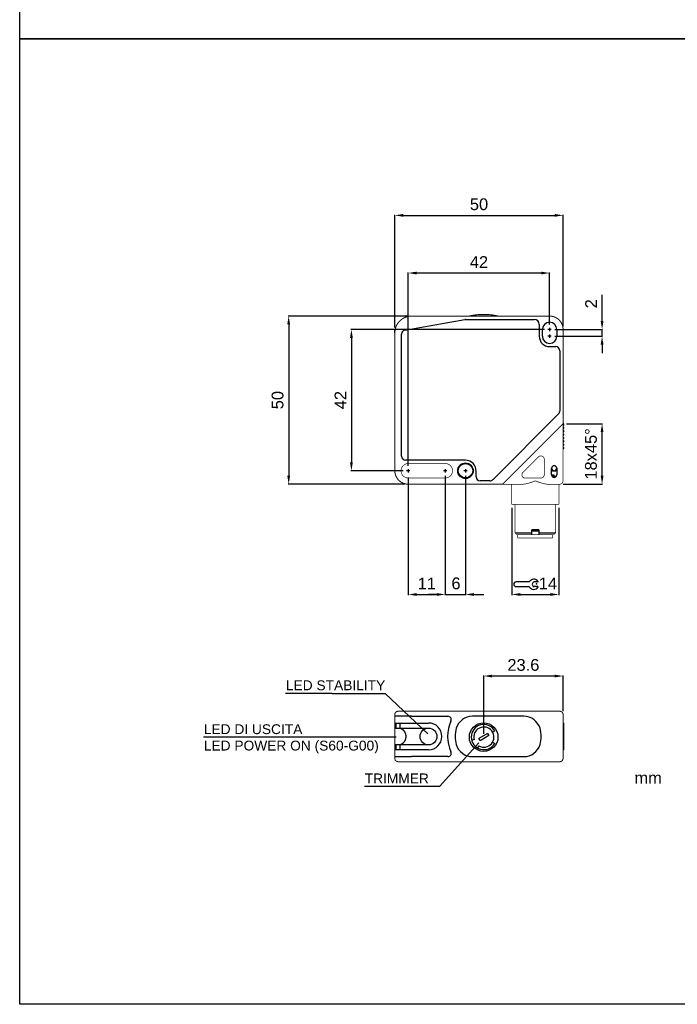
# Model space of a CAD drawing. Extents: x 1850 to 2650, y 921 to 1495.
# Tile 1 of 8: x 1850 to 2046, y 921 to 1214. Entities that reach past the tile are written whole.
import ezdxf

# ---------------------------------------------------------------- set-up
doc = ezdxf.new("R2010")
doc.units = 0
doc.header["$MEASUREMENT"] = 0
doc.linetypes.add('HIDDENNEW00', pattern=[4.5, 3, -1.5])
doc.linetypes.add('TRATTEGGIATA2', pattern=[0.375, 0.25, -0.125])
doc.layers.get('0').update_dxf_attribs({"linetype": 'CONTINUOUS'})
doc.layers.get('DEFPOINTS').update_dxf_attribs({"linetype": 'CONTINUOUS'})
doc.layers.add('DISEGNO', color=3, linetype='HIDDENNEW00')
doc.layers.add('TRATTEGGIO', color=7, linetype='TRATTEGGIATA2')
doc.styles.add('QUOTE', font='ARIAL.TTF', dxfattribs={"height": 3.5})
doc.dimstyles.new('QUOTE', dxfattribs={"dimscale": 0, "dimtxt": 2.5, "dimasz": 2.5, "dimexe": 0.18, "dimexo": 1, "dimgap": 1.5, "dimtad": 1, "dimdec": 1, "dimzin": 0, "dimdsep": 46, "dimtxsty": 'QUOTE', "dimcen": 0.09, "dimadec": 0, "dimazin": 0, "dimtm": -0.1, "dimtfac": 0.5, "dimtdec": 1, "dimtmove": 0, "dimatfit": 0, "dimfxl": 0, "dimtolj": 2, "dimtzin": 0, "dimarcsym": 0})

# ---------------------------------------------------------------- blocks, each defined once
blk = doc.blocks.new('CHIAVE')
at = {"color": 7, "linetype": 'Continuous'}
for p, q in [((-2.1, 0.56), (-6.01, 0.56)), ((0.4, 0.56), (-0.68, 0.56)), ((-6.71, -0.14), (-6.71, -0.15)), ((-6.01, -0.85), (-2.1, -0.85)), ((0.4, -0.85), (-0.68, -0.85))]:
    blk.add_line(p, q, dxfattribs=at)
for centre, radius, start, end in [((-6.01, -0.14), 0.7, 90, 180), ((-0.75, -0.15), 1.52, 35.3821, 152.4178), ((-0.45, -0.15), 0.744, 108.4352, 251.5648), ((0.4, 0.67), 0.112, 270, 35.3821), ((-6.01, -0.15), 0.7, 180, 270), ((-0.75, -0.15), 1.52, 207.5822, 324.6179), ((0.4, -0.96), 0.112, 324.6179, 90)]:
    blk.add_arc(centre, radius, start, end, dxfattribs=at)
at = {"color": 1, "linetype": 'Continuous'}
blk.add_point((0, 0), dxfattribs=at)
blk = doc.blocks.new('*D2')
at = {"layer": 'DEFPOINTS', "color": 0, "linetype": 'ByBlock'}
for p in [(1965.67, 1138.69), (2007.67, 1122.4), (1965.67, 1080.4)]:
    blk.add_point(p, dxfattribs=at)
at = {"layer": 'TRATTEGGIO', "color": 0, "linetype": 'ByBlock', "lineweight": -2}
for p, q in [((1965.67, 1081.4), (1965.67, 1138.87)), ((2007.67, 1123.4), (2007.67, 1138.87)), ((2005.17, 1138.69), (1968.17, 1138.69))]:
    blk.add_line(p, q, dxfattribs=at)
at = {"layer": 'TRATTEGGIO', "color": 0, "linetype": 'ByBlock'}
for points in [[(1968.17, 1139.1), (1968.17, 1138.27), (1965.67, 1138.69)], [(2005.17, 1139.1), (2005.17, 1138.27), (2007.67, 1138.69)]]:
    blk.add_solid(points, dxfattribs=at)
at = {"layer": 'TRATTEGGIO', "color": 0, "linetype": 'ByBlock', "insert": (1986.67, 1141.95), "char_height": 3.5, "attachment_point": 5, "style": 'QUOTE'}
blk.add_mtext('\\A2;42', dxfattribs=at)
blk = doc.blocks.new('*D3')
at = {"layer": 'DEFPOINTS', "color": 0, "linetype": 'ByBlock'}
for p in [(2011.67, 1155.83), (1961.7, 1121.46), (2011.67, 1121.9)]:
    blk.add_point(p, dxfattribs=at)
at = {"layer": 'TRATTEGGIO', "color": 0, "linetype": 'ByBlock', "lineweight": -2}
for p, q in [((1961.7, 1122.46), (1961.7, 1156.01)), ((1964.2, 1155.83), (2009.17, 1155.83)), ((2011.67, 1122.9), (2011.67, 1156.01))]:
    blk.add_line(p, q, dxfattribs=at)
at = {"layer": 'TRATTEGGIO', "color": 0, "linetype": 'ByBlock'}
for points in [[(1964.2, 1156.25), (1964.2, 1155.42), (1961.7, 1155.83)], [(2009.17, 1156.25), (2009.17, 1155.42), (2011.67, 1155.83)]]:
    blk.add_solid(points, dxfattribs=at)
at = {"layer": 'TRATTEGGIO', "color": 0, "linetype": 'ByBlock', "insert": (1986.69, 1159.12), "char_height": 3.5, "attachment_point": 5, "style": 'QUOTE'}
blk.add_mtext('\\A2;50', dxfattribs=at)
blk = doc.blocks.new('*D4')
at = {"layer": 'DEFPOINTS', "color": 0, "linetype": 'ByBlock'}
for p in [(1965.67, 1078.9), (1976.67, 1078.9), (1976.67, 1043.11)]:
    blk.add_point(p, dxfattribs=at)
at = {"layer": 'TRATTEGGIO', "color": 0, "linetype": 'ByBlock', "lineweight": -2}
for p, q in [((1965.67, 1077.9), (1965.67, 1042.93)), ((1976.67, 1077.9), (1976.67, 1042.93)), ((1968.17, 1043.11), (1974.17, 1043.11))]:
    blk.add_line(p, q, dxfattribs=at)
at = {"layer": 'TRATTEGGIO', "color": 0, "linetype": 'ByBlock'}
for points in [[(1968.17, 1043.53), (1968.17, 1042.7), (1965.67, 1043.11)], [(1974.17, 1043.53), (1974.17, 1042.7), (1976.67, 1043.11)]]:
    blk.add_solid(points, dxfattribs=at)
at = {"layer": 'TRATTEGGIO', "color": 0, "linetype": 'ByBlock', "insert": (1971.17, 1046.37), "char_height": 3.5, "attachment_point": 5, "style": 'QUOTE'}
blk.add_mtext('\\A2;11', dxfattribs=at)
blk = doc.blocks.new('*D5')
at = {"layer": 'DEFPOINTS', "color": 0, "linetype": 'ByBlock'}
for p in [(2007.17, 1121.9), (1948.77, 1079.9), (1965.17, 1079.9)]:
    blk.add_point(p, dxfattribs=at)
at = {"layer": 'TRATTEGGIO', "color": 0, "linetype": 'ByBlock', "lineweight": -2}
for p, q in [((2006.17, 1121.9), (1948.59, 1121.9)), ((1948.77, 1119.4), (1948.77, 1082.4)), ((1964.17, 1079.9), (1948.59, 1079.9))]:
    blk.add_line(p, q, dxfattribs=at)
at = {"layer": 'TRATTEGGIO', "color": 0, "linetype": 'ByBlock'}
for points in [[(1948.35, 1119.4), (1949.19, 1119.4), (1948.77, 1121.9)], [(1948.35, 1082.4), (1949.19, 1082.4), (1948.77, 1079.9)]]:
    blk.add_solid(points, dxfattribs=at)
at = {"layer": 'TRATTEGGIO', "color": 0, "linetype": 'ByBlock', "insert": (1945.51, 1100.9), "char_height": 3.5, "attachment_point": 5, "rotation": 90, "style": 'QUOTE'}
blk.add_mtext('\\A2;42', dxfattribs=at)
blk = doc.blocks.new('*D6')
at = {"layer": 'DEFPOINTS', "color": 0, "linetype": 'ByBlock'}
for p in [(1966.67, 1125.9), (1930.13, 1075.9), (1965.67, 1075.9)]:
    blk.add_point(p, dxfattribs=at)
at = {"layer": 'TRATTEGGIO', "color": 0, "linetype": 'ByBlock', "lineweight": -2}
for p, q in [((1965.67, 1125.9), (1929.95, 1125.9)), ((1930.13, 1123.4), (1930.13, 1078.4)), ((1964.67, 1075.9), (1929.95, 1075.9))]:
    blk.add_line(p, q, dxfattribs=at)
at = {"layer": 'TRATTEGGIO', "color": 0, "linetype": 'ByBlock'}
for points in [[(1929.71, 1123.4), (1930.54, 1123.4), (1930.13, 1125.9)], [(1929.71, 1078.4), (1930.54, 1078.4), (1930.13, 1075.9)]]:
    blk.add_solid(points, dxfattribs=at)
at = {"layer": 'TRATTEGGIO', "color": 0, "linetype": 'ByBlock', "insert": (1926.84, 1100.9), "char_height": 3.5, "attachment_point": 5, "rotation": 90, "style": 'QUOTE'}
blk.add_mtext('\\A2;50', dxfattribs=at)
blk = doc.blocks.new('*D7')
at = {"layer": 'DEFPOINTS', "color": 0, "linetype": 'ByBlock'}
for p in [(2008.17, 1121.9), (2023.25, 1121.9), (2008.17, 1119.9)]:
    blk.add_point(p, dxfattribs=at)
at = {"layer": 'TRATTEGGIO', "color": 0, "linetype": 'ByBlock', "lineweight": -2}
for p, q in [((2023.25, 1124.4), (2023.25, 1132.21)), ((2009.17, 1121.9), (2023.43, 1121.9)), ((2023.25, 1119.9), (2023.25, 1121.9)), ((2009.17, 1119.9), (2023.43, 1119.9)), ((2023.25, 1117.4), (2023.25, 1114.9))]:
    blk.add_line(p, q, dxfattribs=at)
at = {"layer": 'TRATTEGGIO', "color": 0, "linetype": 'ByBlock'}
for points in [[(2022.84, 1124.4), (2023.67, 1124.4), (2023.25, 1121.9)], [(2022.84, 1117.4), (2023.67, 1117.4), (2023.25, 1119.9)]]:
    blk.add_solid(points, dxfattribs=at)
at = {"layer": 'TRATTEGGIO', "color": 0, "linetype": 'ByBlock', "insert": (2019.99, 1129.55), "char_height": 3.5, "attachment_point": 5, "rotation": 90, "style": 'QUOTE'}
blk.add_mtext('\\A2;2', dxfattribs=at)
blk = doc.blocks.new('*D8')
at = {"layer": 'DEFPOINTS', "color": 0, "linetype": 'ByBlock'}
for p in [(2011.67, 1093.9), (2023.25, 1093.9), (2010.67, 1075.9)]:
    blk.add_point(p, dxfattribs=at)
at = {"layer": 'TRATTEGGIO', "color": 0, "linetype": 'ByBlock', "lineweight": -2}
for p, q in [((2012.67, 1093.9), (2023.43, 1093.9)), ((2023.25, 1078.4), (2023.25, 1091.4)), ((2011.67, 1075.9), (2023.43, 1075.9))]:
    blk.add_line(p, q, dxfattribs=at)
at = {"layer": 'TRATTEGGIO', "color": 0, "linetype": 'ByBlock'}
for points in [[(2022.84, 1091.4), (2023.67, 1091.4), (2023.25, 1093.9)], [(2022.84, 1078.4), (2023.67, 1078.4), (2023.25, 1075.9)]]:
    blk.add_solid(points, dxfattribs=at)
at = {"layer": 'TRATTEGGIO', "color": 0, "linetype": 'ByBlock', "insert": (2019.96, 1084.9), "char_height": 3.5, "attachment_point": 5, "rotation": 90, "style": 'QUOTE'}
blk.add_mtext('\\A2;18x45°', dxfattribs=at)
blk = doc.blocks.new('*D9')
at = {"layer": 'DEFPOINTS', "color": 0, "linetype": 'ByBlock'}
for p in [(1988.07, 1018.87), (2011.67, 1007.4), (1988.07, 1000.7)]:
    blk.add_point(p, dxfattribs=at)
at = {"layer": 'TRATTEGGIO', "color": 0, "linetype": 'ByBlock', "lineweight": -2}
for p, q in [((1988.07, 1001.7), (1988.07, 1019.05)), ((2009.17, 1018.87), (1990.57, 1018.87)), ((2011.67, 1008.4), (2011.67, 1019.05))]:
    blk.add_line(p, q, dxfattribs=at)
at = {"layer": 'TRATTEGGIO', "color": 0, "linetype": 'ByBlock'}
for points in [[(1990.57, 1019.28), (1990.57, 1018.45), (1988.07, 1018.87)], [(2009.17, 1019.28), (2009.17, 1018.45), (2011.67, 1018.87)]]:
    blk.add_solid(points, dxfattribs=at)
at = {"layer": 'TRATTEGGIO', "color": 0, "linetype": 'ByBlock', "insert": (1999.87, 1022.15), "char_height": 3.5, "attachment_point": 5, "style": 'QUOTE'}
blk.add_mtext('\\A2;23.6', dxfattribs=at)

msp = doc.modelspace()

# ---------------------------------------------------------------- hatches: boundary and pattern name
at = {"layer": 'TRATTEGGIO', "linetype": 'ByBlock'}
h = msp.add_hatch(color=0, dxfattribs=at)
edge = h.paths.add_edge_path(flags=16)
edge.add_arc((1982.67, 1079.9), 2.15, 0, 360)
edge = h.paths.add_edge_path()
edge.add_arc((1982.67, 1079.9), 2.31, 0, 360)

# ---------------------------------------------------------------- linework, layer by layer
at = {"color": 7, "linetype": 'Continuous'}
for p, q in [((1964.66, 1121.74), (1982.45, 1124.88)), ((1982.66, 1124.9), (2003.07, 1124.9)), ((1982.66, 1124.9), (1982.66, 1124.9)), ((1964.66, 1121.74), (1964.66, 1121.74)), ((2004.57, 1123.4), (2004.57, 1119.9)), ((2005.52, 1119.9), (2005.52, 1121.9)), ((2008.17, 1121.9), (2007.17, 1121.9)), ((2007.67, 1122.4), (2007.67, 1121.4)), ((2009.82, 1121.9), (2009.82, 1119.9)), ((1963.67, 1084.25), (1963.67, 1120.56)), ((2008.17, 1119.9), (2007.17, 1119.9)), ((2007.67, 1120.4), (2007.67, 1119.4)), ((2007.67, 1116.8), (2009.47, 1116.8)), ((2007.67, 1116.8), (2007.67, 1116.8)), ((2010.67, 1115.6), (2010.67, 1097.64)), ((2010.32, 1096.79), (1990.78, 1077.25)), ((2010.67, 1097.64), (2010.67, 1097.64)), ((1963.67, 1084.25), (1963.67, 1084.25)), ((1982.67, 1083.05), (1964.87, 1083.05)), ((1964.87, 1083.05), (1964.87, 1083.05)), ((1965.67, 1080.4), (1965.67, 1079.4)), ((1976.67, 1080.4), (1976.67, 1079.4)), ((1982.67, 1080.4), (1982.67, 1079.4)), ((2008.27, 1078.65), (2008.27, 1080.65)), ((2009.77, 1080.65), (2009.77, 1078.65)), ((1966.17, 1079.9), (1965.17, 1079.9)), ((1977.17, 1079.9), (1976.17, 1079.9)), ((1983.17, 1079.9), (1982.17, 1079.9)), ((1985.81, 1078.1), (1985.81, 1079.7)), ((1985.81, 1078.1), (1985.81, 1078.1)), ((2008.27, 1080.2), (2008.57, 1079.9)), ((2009.02, 1078.6), (2008.28, 1078.6)), ((2009.57, 1078.15), (2008.47, 1078.15)), ((2008.57, 1079.9), (2009.02, 1079.9)), ((2009.02, 1079.9), (2009.47, 1079.9)), ((2009.02, 1078.15), (2009.02, 1078.6)), ((2009.47, 1079.9), (2009.77, 1080.2)), ((1989.93, 1076.9), (1987.01, 1076.9)), ((1987.01, 1076.9), (1987.01, 1076.9)), ((1990.78, 1077.25), (1990.78, 1077.25)), ((1997.42, 1061.4), (2002.42, 1061.4)), ((2002.27, 1060.9), (2002.42, 1061.05)), ((2002.42, 1061.4), (2002.42, 1062.3)), ((2004.42, 1061.9), (2002.42, 1061.9)), ((2002.42, 1061.05), (2002.42, 1061.4)), ((2002.52, 1062.4), (2003.42, 1062.4)), ((2003.42, 1062.4), (2004.32, 1062.4)), ((2004.42, 1062.3), (2004.42, 1061.4)), ((2004.42, 1061.4), (2009.42, 1061.4)), ((2004.42, 1061.4), (2004.42, 1061.05)), ((2004.42, 1061.05), (2004.57, 1060.9)), ((1966.67, 1006.9), (1961.67, 1006.9)), ((1961.67, 1006.9), (1961.67, 1006.9)), ((1961.78, 1004.9), (1966.67, 1004.9)), ((1962.07, 1004), (1962.07, 1004.3)), ((1963.25, 1003.4), (1963.25, 1004.9)), ((1966.67, 1006.9), (1977.45, 1006.9)), ((1966.67, 1006.9), (1966.67, 1006.9)), ((1966.67, 1004.9), (1971.67, 1004.9)), ((2000.02, 1006.9), (1984.72, 1006.9)), ((2011.67, 1004.9), (2011.92, 1004.9)), ((2011.92, 996.9), (2011.92, 1004.9)), ((1961.81, 1003.4), (1962.65, 1003.4)), ((1962.65, 1003.4), (1963.05, 1003.4)), ((1963.05, 1003.4), (1966.67, 1003.4)), ((1966.67, 1003.4), (1971.67, 1003.4)), ((1989.23, 1001.8), (1986.64, 1000.3)), ((1989.23, 1001.8), (1989.61, 1001.15)), ((1990.72, 1002.22), (1991.37, 1002.6)), ((1962.65, 998.4), (1961.81, 998.4)), ((1963.05, 998.4), (1962.65, 998.4)), ((1966.67, 998.4), (1963.05, 998.4)), ((1963.25, 996.9), (1963.25, 998.4)), ((1971.67, 998.4), (1966.67, 998.4)), ((1985.22, 999.95), (1984.5, 999.75)), ((1987.01, 999.65), (1986.64, 1000.3)), ((1989.61, 1001.15), (1987.01, 999.65)), ((1990.72, 999.22), (1991.37, 998.85)), ((1966.67, 996.9), (1961.78, 996.9)), ((1962.07, 997.5), (1962.07, 997.8)), ((1971.67, 996.9), (1966.67, 996.9)), ((1986.62, 998.13), (1986.25, 997.48)), ((2011.92, 996.9), (2011.67, 996.9)), ((1961.67, 994.9), (1966.67, 994.9)), ((1961.67, 994.9), (1961.67, 994.9)), ((1977.45, 994.9), (1966.67, 994.9)), ((1966.67, 994.9), (1966.67, 994.9)), ((1984.72, 994.9), (2000.02, 994.9))]:
    msp.add_line(p, q, dxfattribs=at)
for points, const_width in [([(1966.67, 1125.9, 0.414213), (1961.67, 1120.9)], 0.3), ([(2011.67, 1121.9, 0.414214), (2007.67, 1125.9)], 0.3), ([(2006.07, 1083.34, 0.668179), (2004.36, 1084.04)], 0.2), ([(1965.67, 1082.05, 1), (1965.67, 1077.75)], 0.2), ([(1976.67, 1077.75, 1.000023), (1976.67, 1082.05)], 0.2), ([(1961.67, 1079.9, 0.414214), (1965.67, 1075.9)], 0.3), ([(1999.72, 1079.4, 0.668179), (2000.43, 1077.7)], 0.2), ([(2005.07, 1077.7, 0.414214), (2006.07, 1078.7)], 0.2), ([(2003.42, 1076.9), (2003.28, 1076.84, -0.002954), (2003.15, 1076.79, -0.003053), (2003.01, 1076.73, -0.002967), (2002.88, 1076.68, -0.002675), (2002.74, 1076.63, -0.002465), (2002.61, 1076.58, -0.002279), (2002.47, 1076.54, -0.002096), (2002.33, 1076.49, -0.001869), (2002.2, 1076.45, -0.001733), (2002.06, 1076.4, -0.00165), (2001.92, 1076.36, -0.001597), (2001.79, 1076.32, -0.001557), (2001.65, 1076.28, -0.001528), (2001.52, 1076.24, -0.0015), (2001.38, 1076.2, -0.001708), (2001.25, 1076.16, -0.002199), (2001.11, 1076.13, -0.00242), (2000.98, 1076.09, -0.002457), (2000.85, 1076.06, -0.003303), (2000.71, 1076.03, -0.004914), (2000.58, 1076, -0.003636), (2000.45, 1075.98, 0.000152), (2000.33, 1075.96, -0.006754), (2000.19, 1075.94, -0.015882), (1999.96, 1075.92, -0.008289), (1999.67, 1075.9, -0.004247)], 0.2), ([(2007.16, 1075.9), (2006.98, 1075.9, -0.011374), (2006.8, 1075.92, -0.011735), (2006.62, 1075.94, -0.010772), (2006.44, 1075.97, -0.00851), (2006.25, 1076, -0.006828), (2006.07, 1076.04, -0.005337), (2005.88, 1076.09, -0.004153), (2005.69, 1076.14, -0.002971), (2005.5, 1076.19, -0.002411), (2005.32, 1076.24, -0.002364), (2005.13, 1076.29, -0.002719), (2004.94, 1076.35, -0.003334), (2004.74, 1076.41, -0.002502), (2004.55, 1076.47, -0.000721), (2004.39, 1076.53, -0.00376), (2004.17, 1076.6, -0.006764), (2003.85, 1076.73, -0.003307), (2003.42, 1076.9, -0.001726)], 0.2), ([(2010.42, 1075.91), (2010.37, 1075.91, -0.000352), (2010.32, 1075.91, -0.000296), (2010.26, 1075.91, -0.000298), (2010.21, 1075.9, -0.000354), (2010.15, 1075.9, -0.000359), (2010.09, 1075.9, -0.000337), (2010.03, 1075.9, -0.000406), (2009.97, 1075.9, -0.000534), (2009.9, 1075.9, -0.000379), (2009.84, 1075.9, -0.000061), (2009.78, 1075.9, -0.000624), (2009.69, 1075.9, -0.001115), (2009.56, 1075.9, -0.000507), (2009.39, 1075.9, -0.00025)], 0.2), ([(2010.67, 1075.9, 0.414214), (2011.67, 1076.9)], 0.2), ([(1962.67, 1008.4, 0.414214), (1961.67, 1007.4)], 0.3), ([(2011.67, 1007.4, 0.414214), (2010.67, 1008.4)], 0.3), ([(1961.67, 994.4, 0.414214), (1962.67, 993.4)], 0.3), ([(2010.67, 993.4, 0.414214), (2011.67, 994.4)], 0.3)]:
    msp.add_lwpolyline(points, format="xyb", dxfattribs=dict(at, const_width=const_width))
for points, const_width in [([(1966.67, 1125.9), (2007.67, 1125.9)], 0.3), ([(2011.67, 1121.9), (2011.67, 1093.9)], 0.3), ([(1961.67, 1079.9), (1961.67, 1120.9)], 0.3), ([(2010.67, 1092.9), (1994.67, 1076.9)], 0.3), ([(2011.67, 1093.9), (2010.67, 1092.9)], 0.3), ([(2011.67, 1093.9), (2011.67, 1079.52)], 0.2), ([(1999.72, 1079.4), (2004.36, 1084.04)], 0.2), ([(2006.07, 1083.34), (2006.07, 1078.7)], 0.2), ([(1965.67, 1082.05), (1976.67, 1082.05)], 0.2), ([(1976.67, 1077.75), (1965.67, 1077.75)], 0.2), ([(2005.07, 1077.7), (2000.43, 1077.7)], 0.2), ([(2011.67, 1079.52), (2011.67, 1076.9)], 0.2), ([(1993.67, 1075.9), (1965.67, 1075.9)], 0.3), ([(1994.67, 1076.9), (1993.67, 1075.9)], 0.3), ([(1999.67, 1075.9), (1993.67, 1075.9)], 0.2), ([(1996.42, 1069.9), (1996.42, 1075.9)], 0.2), ([(2008.04, 1075.9), (2007.16, 1075.9)], 0.2), ([(2009.39, 1075.9), (2008.04, 1075.9)], 0.2), ([(2010.42, 1075.91), (2010.42, 1069.9)], 0.2), ([(2010.67, 1075.9), (2010.42, 1075.9)], 0.2), ([(2010.42, 1069.9), (1996.42, 1069.9)], 0.2), ([(1997.42, 1069.9), (1997.42, 1061.4)], 0.2), ([(2009.42, 1061.4), (2009.42, 1069.9)], 0.2), ([(1997.42, 1061.4), (1997.92, 1060.9)], 0.2), ([(2002.27, 1060.9), (1997.92, 1060.9)], 0.2), ([(1998.22, 1059.9), (1998.22, 1060.9)], 0.2), ([(2008.62, 1059.9), (1998.22, 1059.9)], 0.2), ([(2004.57, 1060.9), (2002.27, 1060.9)], 0.2), ([(2008.92, 1060.9), (2004.57, 1060.9)], 0.2), ([(2008.62, 1059.9), (2008.62, 1060.9)], 0.2), ([(2008.92, 1060.9), (2009.42, 1061.4)], 0.2), ([(1961.67, 1006.9), (1961.67, 1007.4)], 0.3), ([(1961.67, 1006.9), (1961.67, 1004.66)], 0.3), ([(1962.67, 1008.4), (1966.67, 1008.4)], 0.3), ([(1966.67, 1008.4), (2007.67, 1008.4)], 0.3), ([(2007.67, 1008.4), (2010.67, 1008.4)], 0.3), ([(2011.67, 1007.4), (2011.67, 994.4)], 0.3), ([(1961.67, 1004.3), (1961.67, 1004.66)], 0.3), ([(1961.67, 1004), (1961.67, 1004.3)], 0.3), ([(1961.67, 1003.64), (1961.67, 1004)], 0.3), ([(1961.67, 1003.64), (1961.67, 998.16)], 0.3), ([(1961.67, 997.8), (1961.67, 998.16)], 0.3), ([(1961.67, 997.5), (1961.67, 997.8)], 0.3), ([(1961.67, 997.14), (1961.67, 997.5)], 0.3), ([(1961.67, 997.14), (1961.67, 994.9)], 0.3), ([(1961.67, 994.4), (1961.67, 994.9)], 0.3), ([(1966.67, 993.4), (1962.67, 993.4)], 0.3), ([(1982.66, 993.4), (1966.67, 993.4)], 0.3), ([(1982.66, 993.4), (2003.07, 993.4)], 0.3), ([(2007.67, 993.4), (2003.07, 993.4)], 0.3), ([(2010.67, 993.4), (2007.67, 993.4)], 0.3)]:
    msp.add_lwpolyline(points, dxfattribs=dict(at, const_width=const_width))
for points in [[(1961.67, 1120.9), (1961.67, 1120.91, -0.001166), (1961.67, 1120.93, -0.000938), (1961.67, 1120.95, -0.000902), (1961.67, 1120.97, -0.00105), (1961.67, 1121, -0.001119), (1961.67, 1121.02, -0.001174), (1961.67, 1121.04, -0.001215), (1961.67, 1121.07, -0.001288), (1961.67, 1121.1, -0.001341), (1961.67, 1121.12, -0.00142), (1961.68, 1121.15, -0.001459), (1961.68, 1121.18, -0.001502), (1961.68, 1121.21, -0.001494), (1961.68, 1121.24, -0.001464), (1961.68, 1121.27, -0.001468), (1961.69, 1121.3, -0.001515), (1961.69, 1121.33, -0.00148), (1961.69, 1121.36, -0.001405), (1961.69, 1121.4, -0.001588), (1961.7, 1121.43, -0.001945), (1961.7, 1121.46, -0.001528), (1961.71, 1121.49, -0.000662), (1961.71, 1121.52, -0.002228), (1961.71, 1121.56, -0.00355), (1961.72, 1121.61, -0.001745), (1961.73, 1121.69, -0.000947)], [(1961.67, 1120.9), (1961.67, 1120.92, -0.001357), (1961.67, 1120.94, -0.001068), (1961.67, 1120.96, -0.001026), (1961.67, 1120.98, -0.001213), (1961.67, 1121.01, -0.001293), (1961.67, 1121.04, -0.001348), (1961.67, 1121.07, -0.001421), (1961.67, 1121.09, -0.001558), (1961.67, 1121.13, -0.001561), (1961.68, 1121.16, -0.001524), (1961.68, 1121.19, -0.00173), (1961.68, 1121.22, -0.002079), (1961.68, 1121.26, -0.001505), (1961.69, 1121.29, -0.000388), (1961.69, 1121.32, -0.00224), (1961.69, 1121.36, -0.004012), (1961.7, 1121.43, -0.00193), (1961.71, 1121.51, -0.000989)], [(1961.73, 1121.68), (1961.73, 1121.68, -0.001557), (1961.73, 1121.68, -0.001549), (1961.73, 1121.68, -0.001546), (1961.73, 1121.68, -0.001543), (1961.73, 1121.68, -0.001476), (1961.73, 1121.68, -0.001363), (1961.73, 1121.68, -0.001472), (1961.73, 1121.68, -0.001707), (1961.73, 1121.68, -0.001288), (1961.73, 1121.68, -0.000473), (1961.73, 1121.68, -0.001748), (1961.73, 1121.68, -0.002902), (1961.73, 1121.69, -0.001403), (1961.73, 1121.69, -0.000745)], [(1961.78, 1004.9), (1961.78, 1004.9, -0.027958), (1961.77, 1004.9, -0.031194), (1961.76, 1004.91, -0.031683), (1961.76, 1004.91, -0.029505), (1961.75, 1004.91, -0.027381), (1961.75, 1004.92, -0.02476), (1961.74, 1004.92, -0.025205), (1961.74, 1004.93, -0.027784), (1961.74, 1004.93, -0.021639), (1961.73, 1004.94, -0.008734), (1961.73, 1004.95, -0.028124), (1961.73, 1004.95, -0.053481), (1961.73, 1004.96, -0.029247), (1961.73, 1004.98, -0.01579)], [(1962.07, 1004.3), (1962.07, 1004.35, -0.000658), (1962.07, 1004.39, -0.000679), (1962.07, 1004.44, -0.000719), (1962.07, 1004.49, -0.000793), (1962.07, 1004.53, -0.000871), (1962.07, 1004.57, -0.000953), (1962.07, 1004.61, -0.001097), (1962.07, 1004.65, -0.001326), (1962.07, 1004.69, -0.001453), (1962.08, 1004.72, -0.001428), (1962.08, 1004.75, -0.002433), (1962.08, 1004.78, -0.005053), (1962.08, 1004.81, -0.004978), (1962.08, 1004.83, -0.000437), (1962.09, 1004.85, -0.012157), (1962.09, 1004.87, -0.050035), (1962.1, 1004.88, -0.057498), (1962.11, 1004.9, -0.046816)], [(1962.11, 1003.4), (1962.1, 1003.4, -0.147379), (1962.1, 1003.41, -0.099516), (1962.09, 1003.42, -0.052474), (1962.09, 1003.43, -0.028689), (1962.09, 1003.45, -0.017202), (1962.08, 1003.46, -0.011227), (1962.08, 1003.49, -0.00763), (1962.08, 1003.51, -0.005247), (1962.08, 1003.54, -0.003552), (1962.08, 1003.57, -0.002263), (1962.07, 1003.61, -0.001798), (1962.07, 1003.64, -0.00173), (1962.07, 1003.68, -0.001149), (1962.07, 1003.72, -0.000435), (1962.07, 1003.76, -0.001308), (1962.07, 1003.81, -0.001846), (1962.07, 1003.89, -0.000813), (1962.07, 1004, -0.000417)], [(1963.45, 1003.3), (1963.42, 1003.31, 0.003151), (1963.39, 1003.32, 0.003433), (1963.35, 1003.33, 0.003736), (1963.32, 1003.34, 0.004004), (1963.3, 1003.35, 0.00417), (1963.27, 1003.36, 0.004178), (1963.24, 1003.37, 0.00487), (1963.22, 1003.37, 0.00614), (1963.19, 1003.38, 0.005193), (1963.17, 1003.38, 0.002169), (1963.15, 1003.39, 0.007698), (1963.12, 1003.39, 0.015084), (1963.09, 1003.4, 0.00869), (1963.05, 1003.4, 0.00506)], [(1963.45, 1003.3), (1963.53, 1003.27, -0.014024), (1963.6, 1003.23, -0.013174), (1963.68, 1003.19, -0.012288), (1963.75, 1003.14, -0.011484), (1963.83, 1003.09, -0.010877), (1963.91, 1003.04, -0.010632), (1963.98, 1002.97, -0.010424), (1964.06, 1002.91, -0.010375), (1964.13, 1002.84, -0.010376), (1964.2, 1002.76, -0.010566), (1964.27, 1002.68, -0.010551), (1964.34, 1002.6, -0.010442), (1964.41, 1002.51, -0.010245), (1964.47, 1002.42, -0.010013), (1964.53, 1002.33, -0.010002), (1964.58, 1002.23, -0.010223), (1964.64, 1002.13, -0.009934), (1964.68, 1002.03, -0.009301), (1964.73, 1001.92, -0.010333), (1964.77, 1001.81, -0.012432), (1964.81, 1001.7, -0.009357), (1964.84, 1001.59, -0.002928), (1964.86, 1001.5, -0.013529), (1964.89, 1001.37, -0.023908), (1964.91, 1001.16, -0.011611), (1964.93, 1000.9, -0.006042)], [(1962.07, 997.8), (1962.07, 997.85, -0.000658), (1962.07, 997.89, -0.000679), (1962.07, 997.94, -0.000719), (1962.07, 997.99, -0.000793), (1962.07, 998.03, -0.000871), (1962.07, 998.07, -0.000953), (1962.07, 998.11, -0.001097), (1962.07, 998.15, -0.001326), (1962.07, 998.19, -0.001453), (1962.08, 998.22, -0.001428), (1962.08, 998.25, -0.002433), (1962.08, 998.28, -0.005053), (1962.08, 998.31, -0.004978), (1962.08, 998.33, -0.000437), (1962.09, 998.35, -0.012156), (1962.09, 998.37, -0.050025), (1962.1, 998.38, -0.057475), (1962.11, 998.4, -0.046793)], [(1963.05, 998.4), (1963.06, 998.4, 0.009411), (1963.08, 998.4, 0.008436), (1963.1, 998.4, 0.007863), (1963.12, 998.4, 0.007576), (1963.15, 998.41, 0.006789), (1963.17, 998.41, 0.005857), (1963.19, 998.42, 0.006022), (1963.22, 998.42, 0.006599), (1963.24, 998.43, 0.00447), (1963.27, 998.44, 0.001362), (1963.29, 998.44, 0.005827), (1963.33, 998.45, 0.008404), (1963.38, 998.47, 0.003493), (1963.46, 998.5, 0.00172)], [(1964.93, 1000.9), (1964.92, 1000.78, -0.010557), (1964.92, 1000.66, -0.010787), (1964.9, 1000.55, -0.010759), (1964.89, 1000.43, -0.01051), (1964.86, 1000.32, -0.010374), (1964.84, 1000.2, -0.010274), (1964.81, 1000.09, -0.010201), (1964.77, 999.98, -0.010116), (1964.73, 999.88, -0.010085), (1964.69, 999.77, -0.010067), (1964.64, 999.67, -0.010048), (1964.59, 999.57, -0.010002), (1964.53, 999.47, -0.009971), (1964.47, 999.38, -0.009915), (1964.41, 999.29, -0.010076), (1964.34, 999.2, -0.010402), (1964.28, 999.12, -0.010349), (1964.21, 999.04, -0.009936), (1964.13, 998.96, -0.010739), (1964.06, 998.89, -0.012283), (1963.98, 998.82, -0.009753), (1963.91, 998.76, -0.004081), (1963.84, 998.71, -0.013173), (1963.76, 998.65, -0.024026), (1963.63, 998.58, -0.013096), (1963.46, 998.5, -0.007367)], [(1961.73, 996.82), (1961.73, 996.83, -0.031621), (1961.73, 996.83, -0.031062), (1961.73, 996.84, -0.02855), (1961.73, 996.84, -0.026084), (1961.73, 996.85, -0.023734), (1961.73, 996.86, -0.02118), (1961.74, 996.86, -0.022842), (1961.74, 996.87, -0.028018), (1961.74, 996.87, -0.021283), (1961.75, 996.88, -0.005241), (1961.75, 996.88, -0.032891), (1961.76, 996.89, -0.067464), (1961.77, 996.89, -0.033705), (1961.78, 996.9, -0.016763)], [(1962.11, 996.9), (1962.1, 996.9, -0.147374), (1962.1, 996.91, -0.099511), (1962.09, 996.92, -0.052472), (1962.09, 996.93, -0.028689), (1962.09, 996.95, -0.017201), (1962.08, 996.96, -0.011227), (1962.08, 996.99, -0.00763), (1962.08, 997.01, -0.005247), (1962.08, 997.04, -0.003552), (1962.08, 997.07, -0.002263), (1962.07, 997.11, -0.001798), (1962.07, 997.14, -0.00173), (1962.07, 997.18, -0.001149), (1962.07, 997.22, -0.000435), (1962.07, 997.26, -0.001308), (1962.07, 997.31, -0.001846), (1962.07, 997.39, -0.000813), (1962.07, 997.5, -0.000417)]]:
    msp.add_lwpolyline(points, format="xyb", dxfattribs=at)
msp.add_lwpolyline([(1961.67, 1120.9), (1961.67, 1120.9), (1961.67, 1120.9), (1961.67, 1120.9), (1961.67, 1120.9), (1961.67, 1120.9), (1961.67, 1120.9)], dxfattribs=at)
for centre, radius in [((1982.67, 1079.9), 2.15), ((1988.07, 1000.7), 4.25), ((1971.67, 1000.9), 2.5)]:
    msp.add_circle(centre, radius, dxfattribs=at)
for centre, radius, start, end in [((1982.66, 1123.7), 1.2, 90, 100), ((1988.07, 1103.29), 23, 90, 100.6485), ((1988.07, 1103.29), 23, 79.3515, 90), ((2003.07, 1123.4), 1.5, 0, 90), ((1964.87, 1120.56), 1.2, 100.0031, 180), ((2007.67, 1121.9), 2.15, 0, 180), ((2007.67, 1119.9), 3.1, 180, 270), ((2007.67, 1119.9), 2.15, 180, 0), ((2009.47, 1115.6), 1.2, 0, 90), ((2009.47, 1097.64), 1.2, 315, 0), ((2011.67, 1093.65), 0.25, 270, 90), ((2011.67, 1092.65), 0.25, 270, 90), ((2011.67, 1091.65), 0.25, 270, 90), ((2011.67, 1090.65), 0.25, 270, 90), ((2011.67, 1089.65), 0.25, 270, 90), ((2011.67, 1088.65), 0.25, 270, 90), ((2011.67, 1087.65), 0.25, 270, 90), ((2011.67, 1086.65), 0.25, 270, 90), ((1964.87, 1084.25), 1.2, 180, 269.9969), ((1982.67, 1079.9), 3.15, 356.5125, 90), ((2009.02, 1080.65), 0.75, 0, 180), ((2009.02, 1080.65), 0.75, 180, 270), ((2009.02, 1080.65), 0.75, 270, 0.5543), ((1987.01, 1078.1), 1.2, 180, 269.9969), ((2009.02, 1078.65), 0.75, 180.0005, 359.9995), ((1989.93, 1078.1), 1.2, 270, 314.9978), ((2002.52, 1062.3), 0.1, 90, 180), ((2004.32, 1062.3), 0.1, 0, 90), ((1971.67, 1000.9), 4, 270, 90), ((1988.47, 1000.9), 11.1, 155.5927, 204.4073), ((1977.45, 1005.9), 1, 335.5927, 90), ((1984.72, 1001.9), 5, 90, 163.3985), ((1988.12, 1000.72), 3.75, 30, 330), ((2000.02, 1001.9), 5, 16.6015, 90), ((1988.07, 1000.9), 8.5, 163.3985, 196.6015), ((1988.12, 1000.72), 3, 240, 195.0001), ((1996.67, 1000.9), 8.5, 343.3985, 16.6015), ((1984.72, 999.9), 5, 196.6015, 270), ((2000.02, 999.9), 5, 270, 343.3985), ((1977.45, 995.9), 1, 270, 24.4073)]:
    msp.add_arc(centre, radius, start, end, dxfattribs=at)
at = {"layer": 'DISEGNO', "color": 7, "linetype": 'Continuous', "const_width": 0.1}
for points in [[(1979.92, 1003.33, -0.331679), (1984.72, 1006.9)], [(2000.02, 1006.9, -0.331679), (2004.82, 1003.33)], [(1979.92, 998.47, -0.145898), (1979.92, 1003.33)], [(2004.82, 1003.33, -0.145898), (2004.82, 998.47)], [(1984.72, 994.9, -0.331679), (1979.92, 998.47)], [(2004.82, 998.47, -0.331679), (2000.02, 994.9)]]:
    msp.add_lwpolyline(points, format="xyb", dxfattribs=at)
for points in [[(1984.72, 1006.9), (2000.02, 1006.9)], [(2000.02, 994.9), (1984.72, 994.9)]]:
    msp.add_lwpolyline(points, dxfattribs=at)
at = {"layer": 'DISEGNO', "color": 7, "linetype": 'Continuous'}
msp.add_circle((1988.07, 1000.7), 4.25, dxfattribs=at)
at = {"layer": 'TRATTEGGIO', "color": 0, "linetype": 'ByBlock'}
for p, q in [((1976.67, 1078.4), (1976.67, 1042.93)), ((1982.67, 1078.4), (1982.67, 1042.93)), ((1996.42, 1068.9), (1996.42, 1042.93)), ((2010.42, 1068.9), (2010.42, 1042.93)), ((1974.17, 1043.11), (1971.67, 1043.11)), ((1976.67, 1043.11), (1982.67, 1043.11)), ((1985.17, 1043.11), (1988.11, 1043.11)), ((1998.92, 1043.11), (2007.92, 1043.11)), ((1943.09, 1013.71), (1958.93, 1013.71)), ((1936.52, 1000.65), (1904.77, 1000.65)), ((1974.92, 986.05), (1986.61, 998.99))]:
    msp.add_line(p, q, dxfattribs=at)
for points in [[(1850.2, 1495.27), (2250.2, 1495.27), (2250.2, 1208.27), (1850.2, 1208.27)], [(1850.2, 1208.27), (2250.2, 1208.27), (2250.2, 921.27), (1850.2, 921.27)]]:
    msp.add_lwpolyline(points, close=True, dxfattribs=at)
for points in [[(1943.09, 1013.71), (1929.2, 1013.71)], [(1958.78, 1013.71), (1971.49, 1001.69)], [(1962.08, 1000.65), (1928.18, 1000.65)], [(1974.92, 986.05), (1952.69, 986.05)]]:
    msp.add_lwpolyline(points, dxfattribs=at)
msp.add_circle((1982.67, 1079.9), 2.31, dxfattribs=at)
for points in [[(1974.17, 1043.53), (1974.17, 1042.7), (1976.67, 1043.11)], [(1985.17, 1043.53), (1985.17, 1042.7), (1982.67, 1043.11)], [(1998.92, 1043.53), (1998.92, 1042.7), (1996.42, 1043.11)], [(2007.92, 1043.53), (2007.92, 1042.7), (2010.42, 1043.11)]]:
    msp.add_solid(points, dxfattribs=at)

# ---------------------------------------------------------------- block references
at = {"color": 7}
msp.add_blockref('CHIAVE', (2003.72, 1046.29), dxfattribs=at)

# ---------------------------------------------------------------- texts
at = {"color": 7, "linetype": 'Continuous', "attachment_point": 4}
for s, insert, char_height in [('{\\fArial|b0|i0|c0|p34;LED STABILITY}', (1929.3, 1016.09), 2.925), ('{\\fArial|b0|i0|c0|p34;LED DI USCITA}', (1904.91, 1003.04), 2.925), ('{\\fArial|b0|i0|c0|p34;LED POWER ON (S60-G00)}', (1904.91, 997.75), 2.925), ('{\\fArial|b0|i0|c0|p34;TRIMMER}', (1952.72, 988.43), 2.925), ('{\\fArial|b0|i0|c0|p34;mm}', (2032.85, 988.59), 3.51)]:
    msp.add_mtext(s, dxfattribs=dict(at, insert=insert, char_height=char_height))
at = {"layer": 'TRATTEGGIO', "color": 0, "linetype": 'ByBlock', "char_height": 3.5, "attachment_point": 5, "style": 'QUOTE'}
for s, insert in [('\\A2;6', (1979.85, 1046.4)), ('\\A2;14', (2007.16, 1046.37))]:
    msp.add_mtext(s, dxfattribs=dict(at, insert=insert))

# ---------------------------------------------------------------- dimensions: what is measured, and where the dimension line sits
at = {"layer": 'TRATTEGGIO', "color": 0, "linetype": 'ByBlock'}
for base, p1, p2, text, picture, middle in [((2011.67, 1155.83), (1961.7, 1121.46), (2011.67, 1121.9), '50', '*D3', (1986.69, 1159.12)), ((1965.67, 1138.69), (2007.67, 1122.4), (1965.67, 1080.4), '42', '*D2', (1986.67, 1141.95)), ((1976.67, 1043.11), (1965.67, 1078.9), (1976.67, 1078.9), '11', '*D4', (1971.17, 1046.37))]:
    dim = msp.add_linear_dim(base=base, p1=p1, p2=p2, text=text, dimstyle='QUOTE', override={"dimscale": 1}, dxfattribs=at)
    dim.commit()
    dim.dimension.update_dxf_attribs({"geometry": picture, "text_midpoint": middle})
for base, p1, p2, text, picture, middle in [((2023.25, 1121.9), (2008.17, 1119.9), (2008.17, 1121.9), '2', '*D7', (2019.99, 1129.55)), ((1930.13, 1075.9), (1966.67, 1125.9), (1965.67, 1075.9), '50', '*D6', (1926.84, 1100.9)), ((1948.77, 1079.9), (2007.17, 1121.9), (1965.17, 1079.9), '42', '*D5', (1945.51, 1100.9)), ((2023.25, 1093.9), (2010.67, 1075.9), (2011.67, 1093.9), '18x45°', '*D8', (2019.96, 1084.9))]:
    dim = msp.add_linear_dim(base=base, p1=p1, p2=p2, angle=90, text=text, dimstyle='QUOTE', override={"dimscale": 1}, dxfattribs=at)
    dim.commit()
    dim.dimension.update_dxf_attribs({"geometry": picture, "text_midpoint": middle})
dim = msp.add_linear_dim(base=(1988.07, 1018.87), p1=(2011.67, 1007.4), p2=(1988.07, 1000.7), dimstyle='QUOTE', override={"dimscale": 1}, dxfattribs=at)
dim.commit()
dim.dimension.update_dxf_attribs({"geometry": '*D9', "text_midpoint": (1999.87, 1022.15)})

doc.saveas('drawing.dxf')
